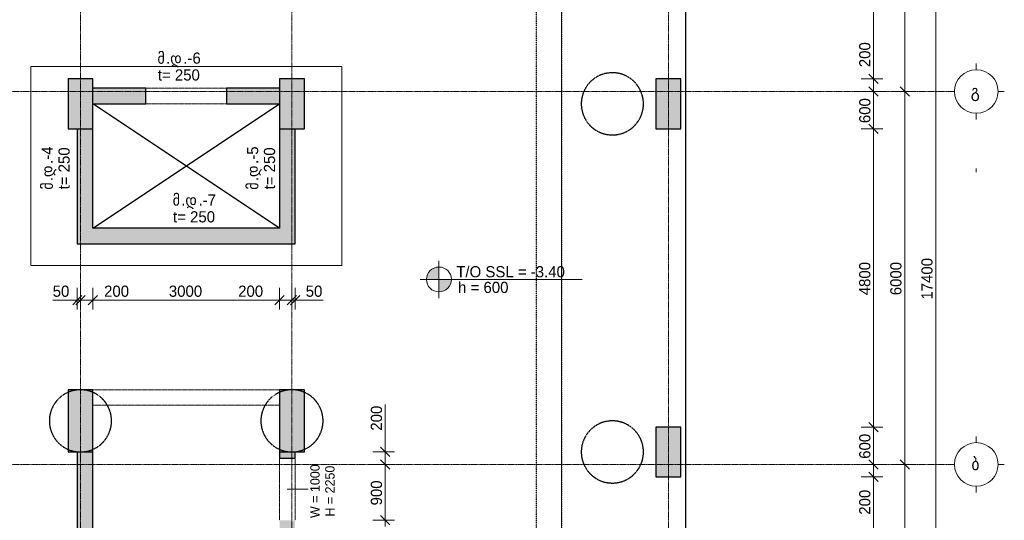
# Model space of a CAD drawing. Header units: millimetres. Extents: x -21500 to 4800, y -5900 to 28570.
# Tile 4 of 6: x -11027 to 4800, y 4800 to 12854. Entities that reach past the tile are written whole.
import ezdxf

# ---------------------------------------------------------------- set-up
doc = ezdxf.new("R2010")
doc.units = ezdxf.units.MM
for name, pattern in [('StructuralPlan-B01_RCW$0$Dash', [6.35, 3.175, -3.175]), ('StructuralPlan-B01_RCW$0$Grid Line', [22.225, 12.7, -3.175, 3.175, -3.175]), ('StructuralPlan-B01_RCW$0$Hidden 1_5', [2.2, 1.5, -0.7]), ('StructuralPlan-B01_RCW$0$Overhead', [3.96875, 2.38125, -1.5875])]:
    doc.linetypes.add(name, pattern=pattern)
for name, color, linetype, lineweight in [('S - LINE', 7, 'Continuous', 15), ('StructuralPlan-B01_RCW$0$A-010-D_DIM', 7, 'Continuous', 5), ('StructuralPlan-B01_RCW$0$A-010-D_DIM-100', 7, 'Continuous', 5), ('StructuralPlan-B01_RCW$0$A-200-A_WALL', 7, 'Continuous', 5), ('StructuralPlan-B01_RCW$0$A-200-M_WALL_EXT', 7, 'Continuous', 30), ('StructuralPlan-B01_RCW$0$A-200-M_WALL_PAT', 7, 'Continuous', 30), ('StructuralPlan-B01_RCW$0$A-200-MH_WALL', 7, 'StructuralPlan-B01_RCW$0$Hidden 1_5', 5), ('StructuralPlan-B01_RCW$0$A-325-A_DOOR', 7, 'Continuous', 5), ('StructuralPlan-B01_RCW$0$A-325-M_DOOR', 7, 'Continuous', 5), ('StructuralPlan-B01_RCW$0$S-160-A_FOUND', 7, 'Continuous', 5), ('StructuralPlan-B01_RCW$0$S-160-M_FOUND', 7, 'Continuous', 30), ('StructuralPlan-B01_RCW$0$S-160-MH_FOUND', 7, 'StructuralPlan-B01_RCW$0$Dash', 30), ('StructuralPlan-B01_RCW$0$S-280-M_COLUMN', 7, 'Continuous', 30), ('StructuralPlan-B01_RCW$0$S-280-M_COLUMN main', 7, 'Continuous', 30), ('StructuralPlan-B01_RCW$0$S-280-M_STRUCT_FRAME 4', 7, 'StructuralPlan-B01_RCW$0$Hidden 1_5', 5), ('StructuralPlan-B01_RCW$0$S-280-MH_COLUMN hid lin', 7, 'StructuralPlan-B01_RCW$0$Hidden 1_5', 30), ('StructuralPlan-B01_RCW$0$Z-030-M_GRID', 7, 'Continuous', 5), ('StructuralPlan-B01_RCW$0$Z-033_T_GRIDREF', 7, 'Continuous', 5)]:
    doc.layers.add(name, color=color, linetype=linetype, lineweight=lineweight)
doc.layers.add('StructuralPlan-B01_RCW$0$A-010-M_LINE', color=7, linetype='Continuous', lineweight=5, true_color=0x00a600)
doc.styles.add('StructuralPlan-B01_RCW$0$Cubicon', font='Cubicon.ttf', dxfattribs={"height": 200})
doc.styles.add('StructuralPlan-B01_RCW$0$Cubicon_2', font='Cubicon.ttf', dxfattribs={"height": 180})
doc.styles.add('StructuralPlan-B01_RCW$0$Cubicon_3', font='Cubicon.ttf', dxfattribs={"height": 150})
doc.styles.add('StructuralPlan-B01_RCW$0$Cubicon_4', font='Cubicon.ttf', dxfattribs={"height": 180})
doc.dimstyles.new('StructuralPlan-B01_RCW$0$CUB_DIM_1_8', dxfattribs={"dimscale": 304.8, "dimtxt": 181.601257, "dimasz": 0.492126, "dimexe": 0.492126, "dimexo": 0.0625, "dimgap": 0, "dimtad": 1, "dimdec": 0, "dimzin": 0, "dimdsep": 46, "dimtxsty": 'StructuralPlan-B01_RCW$0$Cubicon_2', "dimblk1": 'StructuralPlan-B01_RCW$0$_Oblique', "dimblk2": 'StructuralPlan-B01_RCW$0$_Oblique', "dimsah": 1, "dimcen": 0.09, "dimdle": 0.328084, "dimazin": 0, "dimtfac": 1, "dimtdec": 4, "dimtix": 1, "dimtmove": 0, "dimatfit": 3, "dimfxl": 0.656168, "dimfxlon": 1, "dimtvp": 1, "dimtolj": 1, "dimtzin": 0, "dimarcsym": 2})
doc.dimstyles.new('StructuralPlan-B01_RCW$0$CUB_DIM_1_8_1', dxfattribs={"dimscale": 304.8, "dimtxt": 181.601257, "dimasz": 0.492126, "dimexe": 0.492126, "dimexo": 0.0625, "dimgap": 0, "dimtad": 1, "dimdec": 0, "dimzin": 0, "dimdsep": 46, "dimtxsty": 'StructuralPlan-B01_RCW$0$Cubicon_2', "dimblk1": 'StructuralPlan-B01_RCW$0$_Oblique', "dimblk2": 'StructuralPlan-B01_RCW$0$_Oblique', "dimsah": 1, "dimcen": 0.09, "dimdle": 0.328084, "dimazin": 0, "dimtfac": 1, "dimtdec": 4, "dimtix": 1, "dimtmove": 1, "dimatfit": 3, "dimfxl": 0.656168, "dimfxlon": 1, "dimtvp": 1, "dimtolj": 1, "dimtzin": 0, "dimarcsym": 2})

# ---------------------------------------------------------------- blocks, each defined once
blk = doc.blocks.new('StructuralPlan-B01_RCW$0$00_CUB_DR_XX ღიობი - B2_1000X2250_USED-2844492-B01_RCW')
at = {"layer": 'StructuralPlan-B01_RCW$0$A-325-M_DOOR', "linetype": 'StructuralPlan-B01_RCW$0$Overhead'}
for p, q in [((-508, 125), (492, 125)), ((-508, -125), (492, -125))]:
    blk.add_line(p, q, dxfattribs=at)
blk = doc.blocks.new('StructuralPlan-B01_RCW$0$00_CUB_DR_XX ღიობი - B2_1300X2300_USED-2844307-B01_RCW')
at = {"layer": 'StructuralPlan-B01_RCW$0$A-325-M_DOOR', "linetype": 'StructuralPlan-B01_RCW$0$Overhead'}
for p, q in [((-658, 125), (642, 125)), ((-658, -125), (642, -125))]:
    blk.add_line(p, q, dxfattribs=at)
blk = doc.blocks.new('StructuralPlan-B01_RCW$0$00_CUB_DR_XX ღიობი - 3000X2250_USED-2918508-B01_RCW')
at = {"layer": 'StructuralPlan-B01_RCW$0$A-325-M_DOOR', "linetype": 'StructuralPlan-B01_RCW$0$Overhead'}
for p, q in [((-1508, 125), (1492, 125)), ((-1508, -125), (1492, -125))]:
    blk.add_line(p, q, dxfattribs=at)
blk = doc.blocks.new('StructuralPlan-B01_RCW$0$Structural Foundations 2 - Structural Foundations 2-2973874-B01_RCW')
at = {"layer": 'StructuralPlan-B01_RCW$0$S-160-MH_FOUND'}
for p, q in [((-2720, -700), (-2720, 18050)), ((-2320, 18050), (-2320, -700))]:
    blk.add_line(p, q, dxfattribs=at)
blk = doc.blocks.new('StructuralPlan-B01_RCW$0$Grid - 00_CUB_ღერძის თავი-752507-B01_RCW')
at = {"layer": 'StructuralPlan-B01_RCW$0$Z-033_T_GRIDREF'}
for p, q in [((0, 3.5), (0, 4.5)), ((-3.5, 0), (-4.5, 0)), ((3.5, 0), (4.5, 0)), ((0, -3.5), (0, -4.5))]:
    blk.add_line(p, q, dxfattribs=at)
blk.add_circle((0, 0), 3.5, dxfattribs=at)
blk = doc.blocks.new('StructuralPlan-B01_RCW$0$00_CUB_საძ_ ფილის თეგი_ზედა ნიშნული და სისქე - საძირკვლის თავის ნიშნული და სისქე-944520-B01_RCW')
at = {"layer": 'StructuralPlan-B01_RCW$0$S-160-A_FOUND'}
h = blk.add_hatch(color=256, dxfattribs=at)
edge = h.paths.add_edge_path()
edge.add_arc((0, 0), 2, 90, 180, ccw=False)
edge.add_line((0, 2), (0, 0))
edge.add_line((0, 0), (-2, 0))
h = blk.add_hatch(color=256, dxfattribs=at)
edge = h.paths.add_edge_path()
edge.add_arc((0, 0), 2, 90, 180, ccw=False)
edge.add_line((0, 2), (0, 0))
edge.add_line((0, 0), (-2, 0))
h = blk.add_hatch(color=256, dxfattribs=at)
edge = h.paths.add_edge_path()
edge.add_line((0, -2), (0, 0))
edge.add_line((0, 0), (2, 0))
edge.add_arc((0, 0), 2, 270, 360, ccw=False)
h = blk.add_hatch(color=256, dxfattribs=at)
edge = h.paths.add_edge_path()
edge.add_line((0, -2), (0, 0))
edge.add_line((0, 0), (2, 0))
edge.add_arc((0, 0), 2, 270, 360, ccw=False)
for p, q in [((0, 3), (0, -3)), ((0, 3), (0, -3)), ((0, 0), (0, 2)), ((0, 0), (0, 2)), ((-3, 0), (23, 0)), ((-3, 0), (23, 0)), ((-2, 0), (0, 0)), ((-2, 0), (0, 0)), ((2, 0), (0, 0)), ((0, 0), (0, -2)), ((2, 0), (0, 0)), ((0, 0), (0, -2))]:
    blk.add_line(p, q, dxfattribs=at)
blk.add_circle((0, 0), 2, dxfattribs=at)
blk.add_circle((0, 0), 2, dxfattribs=at)
for start, end in [(90, 180), (90, 180), (270, 360), (270, 360)]:
    blk.add_arc((0, 0), 2, start, end, dxfattribs=at)
blk = doc.blocks.new('StructuralPlan-B01_RCW$0$DIMBLOCK46-B01_RCW')
at = {"layer": 'StructuralPlan-B01_RCW$0$A-010-D_DIM-100', "transparency": 16777216}
for p, q in [((3700, 17400), (3625, 17475)), ((3700, -100), (3700, 17500)), ((3700, 17400), (3500, 17400)), ((3700, 17400), (3775, 17325)), ((3700, 17400), (3850, 17400)), ((3700, 0), (3625, 75)), ((3700, 0), (3500, 0)), ((3700, 0), (3775, -75)), ((3700, 0), (3850, 0))]:
    blk.add_line(p, q, dxfattribs=at)
at = {"layer": 'StructuralPlan-B01_RCW$0$A-010-D_DIM-100', "color": 0, "transparency": 16777216, "insert": (3467, 8351), "char_height": 180, "width": 838.16, "attachment_point": 1, "rotation": 90, "line_spacing_factor": 0.931288, "style": 'StructuralPlan-B01_RCW$0$Cubicon_2'}
blk.add_mtext('17400', dxfattribs=at)
blk = doc.blocks.new('StructuralPlan-B01_RCW$0$_Oblique')
at = {"color": 0, "linetype": 'ByBlock', "lineweight": -2}
blk.add_line((-0.5, -0.5), (0.5, 0.5), dxfattribs=at)
blk = doc.blocks.new('StructuralPlan-B01_RCW$0$DIMBLOCK47-B01_RCW')
at = {"layer": 'StructuralPlan-B01_RCW$0$A-010-D_DIM-100', "transparency": 16777216}
for p, q in [((3200, 5700), (3000, 5700)), ((3200, 5700), (3125, 5775)), ((3200, -100), (3200, 5700)), ((3200, 5700), (3275, 5625)), ((3200, 5700), (3350, 5700)), ((3200, 0), (3125, 75)), ((3200, 0), (3000, 0)), ((3200, 0), (3275, -75)), ((3200, 0), (3350, 0))]:
    blk.add_line(p, q, dxfattribs=at)
at = {"layer": 'StructuralPlan-B01_RCW$0$A-010-D_DIM-100', "color": 0, "transparency": 16777216, "insert": (2967, 2571), "char_height": 180, "width": 670.53, "attachment_point": 1, "rotation": 90, "line_spacing_factor": 0.931288, "style": 'StructuralPlan-B01_RCW$0$Cubicon_2'}
blk.add_mtext('5700', dxfattribs=at)
blk = doc.blocks.new('StructuralPlan-B01_RCW$0$DIMBLOCK48-B01_RCW')
at = {"layer": 'StructuralPlan-B01_RCW$0$A-010-D_DIM-100', "transparency": 16777216}
for p, q in [((3200, 11700), (3125, 11775)), ((3200, 11700), (3000, 11700)), ((3200, 5700), (3200, 11700)), ((3200, 11700), (3275, 11625)), ((3200, 11700), (3350, 11700)), ((3200, 5700), (3000, 5700)), ((3200, 5700), (3125, 5775)), ((3200, 5700), (3275, 5625)), ((3200, 5700), (3350, 5700))]:
    blk.add_line(p, q, dxfattribs=at)
at = {"layer": 'StructuralPlan-B01_RCW$0$A-010-D_DIM-100', "color": 0, "transparency": 16777216, "insert": (2967, 8421), "char_height": 180, "width": 670.53, "attachment_point": 1, "rotation": 90, "line_spacing_factor": 0.931288, "style": 'StructuralPlan-B01_RCW$0$Cubicon_2'}
blk.add_mtext('6000', dxfattribs=at)
blk = doc.blocks.new('StructuralPlan-B01_RCW$0$DIMBLOCK49-B01_RCW')
at = {"layer": 'StructuralPlan-B01_RCW$0$A-010-D_DIM-100', "transparency": 16777216}
for p, q in [((3200, 17400), (3125, 17475)), ((3200, 11700), (3200, 17500)), ((3200, 17400), (3000, 17400)), ((3200, 17400), (3275, 17325)), ((3200, 17400), (3350, 17400)), ((3200, 11700), (3125, 11775)), ((3200, 11700), (3000, 11700)), ((3200, 11700), (3275, 11625)), ((3200, 11700), (3350, 11700))]:
    blk.add_line(p, q, dxfattribs=at)
at = {"layer": 'StructuralPlan-B01_RCW$0$A-010-D_DIM-100', "color": 0, "transparency": 16777216, "insert": (2967, 14271), "char_height": 180, "width": 670.53, "attachment_point": 1, "rotation": 90, "line_spacing_factor": 0.931288, "style": 'StructuralPlan-B01_RCW$0$Cubicon_2'}
blk.add_mtext('5700', dxfattribs=at)
blk = doc.blocks.new('StructuralPlan-B01_RCW$0$DIMBLOCK52-B01_RCW')
at = {"layer": 'StructuralPlan-B01_RCW$0$A-010-D_DIM-100', "transparency": 16777216}
for p, q in [((2700, 5500), (2625, 5575)), ((2700, 5500), (2500, 5500)), ((2700, 200), (2700, 5500)), ((2700, 5500), (2775, 5425)), ((2700, 5500), (2850, 5500)), ((2700, 200), (2500, 200)), ((2700, 200), (2625, 275)), ((2700, 200), (2775, 125)), ((2700, 200), (2850, 200))]:
    blk.add_line(p, q, dxfattribs=at)
at = {"layer": 'StructuralPlan-B01_RCW$0$A-010-D_DIM-100', "color": 0, "transparency": 16777216, "insert": (2467, 2571), "char_height": 180, "width": 670.53, "attachment_point": 1, "rotation": 90, "line_spacing_factor": 0.931288, "style": 'StructuralPlan-B01_RCW$0$Cubicon_2'}
blk.add_mtext('5300', dxfattribs=at)
blk = doc.blocks.new('StructuralPlan-B01_RCW$0$DIMBLOCK53-B01_RCW')
at = {"layer": 'StructuralPlan-B01_RCW$0$A-010-D_DIM-100', "transparency": 16777216}
for p, q in [((2700, 5700), (2500, 5700)), ((2700, 5700), (2625, 5775)), ((2700, 5500), (2700, 5700)), ((2700, 5700), (2775, 5625)), ((2700, 5700), (2850, 5700)), ((2700, 5500), (2625, 5575)), ((2700, 5410), (2700, 5600)), ((2700, 5500), (2500, 5500)), ((2700, 5500), (2775, 5425)), ((2700, 5500), (2850, 5500)), ((2700, 4890), (2700, 5410))]:
    blk.add_line(p, q, dxfattribs=at)
at = {"layer": 'StructuralPlan-B01_RCW$0$A-010-D_DIM-100', "color": 0, "transparency": 16777216, "insert": (2467, 4890), "char_height": 180, "width": 502.9, "attachment_point": 1, "rotation": 90, "line_spacing_factor": 0.931288, "style": 'StructuralPlan-B01_RCW$0$Cubicon_2'}
blk.add_mtext('200', dxfattribs=at)
blk = doc.blocks.new('StructuralPlan-B01_RCW$0$DIMBLOCK54-B01_RCW')
at = {"layer": 'StructuralPlan-B01_RCW$0$A-010-D_DIM-100', "transparency": 16777216}
for p, q in [((2700, 6300), (2625, 6375)), ((2700, 6300), (2500, 6300)), ((2700, 5700), (2700, 6300)), ((2700, 6300), (2775, 6225)), ((2700, 6300), (2850, 6300)), ((2700, 5700), (2500, 5700)), ((2700, 5700), (2625, 5775)), ((2700, 5700), (2775, 5625)), ((2700, 5700), (2850, 5700))]:
    blk.add_line(p, q, dxfattribs=at)
at = {"layer": 'StructuralPlan-B01_RCW$0$A-010-D_DIM-100', "color": 0, "transparency": 16777216, "insert": (2467, 5790), "char_height": 180, "width": 502.9, "attachment_point": 1, "rotation": 90, "line_spacing_factor": 0.931288, "style": 'StructuralPlan-B01_RCW$0$Cubicon_2'}
blk.add_mtext('600', dxfattribs=at)
blk = doc.blocks.new('StructuralPlan-B01_RCW$0$DIMBLOCK55-B01_RCW')
at = {"layer": 'StructuralPlan-B01_RCW$0$A-010-D_DIM-100', "transparency": 16777216}
for p, q in [((2700, 11100), (2500, 11100)), ((2700, 11100), (2625, 11175)), ((2700, 6300), (2700, 11100)), ((2700, 11100), (2775, 11025)), ((2700, 11100), (2850, 11100)), ((2700, 6300), (2625, 6375)), ((2700, 6300), (2500, 6300)), ((2700, 6300), (2775, 6225)), ((2700, 6300), (2850, 6300))]:
    blk.add_line(p, q, dxfattribs=at)
at = {"layer": 'StructuralPlan-B01_RCW$0$A-010-D_DIM-100', "color": 0, "transparency": 16777216, "insert": (2467, 8421), "char_height": 180, "width": 670.53, "attachment_point": 1, "rotation": 90, "line_spacing_factor": 0.931288, "style": 'StructuralPlan-B01_RCW$0$Cubicon_2'}
blk.add_mtext('4800', dxfattribs=at)
blk = doc.blocks.new('StructuralPlan-B01_RCW$0$DIMBLOCK56-B01_RCW')
at = {"layer": 'StructuralPlan-B01_RCW$0$A-010-D_DIM-100', "transparency": 16777216}
for p, q in [((2700, 11700), (2625, 11775)), ((2700, 11700), (2500, 11700)), ((2700, 11100), (2700, 11700)), ((2700, 11700), (2775, 11625)), ((2700, 11700), (2850, 11700)), ((2700, 11100), (2500, 11100)), ((2700, 11100), (2625, 11175)), ((2700, 11100), (2775, 11025)), ((2700, 11100), (2850, 11100))]:
    blk.add_line(p, q, dxfattribs=at)
at = {"layer": 'StructuralPlan-B01_RCW$0$A-010-D_DIM-100', "color": 0, "transparency": 16777216, "insert": (2467, 11190), "char_height": 180, "width": 502.9, "attachment_point": 1, "rotation": 90, "line_spacing_factor": 0.931288, "style": 'StructuralPlan-B01_RCW$0$Cubicon_2'}
blk.add_mtext('600', dxfattribs=at)
blk = doc.blocks.new('StructuralPlan-B01_RCW$0$DIMBLOCK57-B01_RCW')
at = {"layer": 'StructuralPlan-B01_RCW$0$A-010-D_DIM-100', "transparency": 16777216}
for p, q in [((2700, 12510), (2700, 11990)), ((2700, 11900), (2500, 11900)), ((2700, 11900), (2625, 11975)), ((2700, 11990), (2700, 11800)), ((2700, 11700), (2700, 11900)), ((2700, 11900), (2775, 11825)), ((2700, 11900), (2850, 11900)), ((2700, 11700), (2625, 11775)), ((2700, 11700), (2500, 11700)), ((2700, 11700), (2775, 11625)), ((2700, 11700), (2850, 11700))]:
    blk.add_line(p, q, dxfattribs=at)
at = {"layer": 'StructuralPlan-B01_RCW$0$A-010-D_DIM-100', "color": 0, "transparency": 16777216, "insert": (2467, 12090), "char_height": 180, "width": 502.9, "attachment_point": 1, "rotation": 90, "line_spacing_factor": 0.931288, "style": 'StructuralPlan-B01_RCW$0$Cubicon_2'}
blk.add_mtext('200', dxfattribs=at)
blk = doc.blocks.new('StructuralPlan-B01_RCW$0$DIMBLOCK58-B01_RCW')
at = {"layer": 'StructuralPlan-B01_RCW$0$A-010-D_DIM-100', "transparency": 16777216}
for p, q in [((2700, 17200), (2625, 17275)), ((2700, 17200), (2500, 17200)), ((2700, 11900), (2700, 17200)), ((2700, 17200), (2775, 17125)), ((2700, 17200), (2850, 17200)), ((2700, 11900), (2500, 11900)), ((2700, 11900), (2625, 11975)), ((2700, 11900), (2775, 11825)), ((2700, 11900), (2850, 11900))]:
    blk.add_line(p, q, dxfattribs=at)
at = {"layer": 'StructuralPlan-B01_RCW$0$A-010-D_DIM-100', "color": 0, "transparency": 16777216, "insert": (2467, 14271), "char_height": 180, "width": 670.53, "attachment_point": 1, "rotation": 90, "line_spacing_factor": 0.931288, "style": 'StructuralPlan-B01_RCW$0$Cubicon_2'}
blk.add_mtext('5300', dxfattribs=at)
blk = doc.blocks.new('StructuralPlan-B01_RCW$0$DIMBLOCK61-B01_RCW')
at = {"layer": 'StructuralPlan-B01_RCW$0$A-010-D_DIM-100', "transparency": 16777216}
for p, q in [((-5150, 5700), (-5350, 5700)), ((-5150, 5700), (-5225, 5775)), ((-5150, 4700), (-5150, 5700)), ((-5150, 5700), (-5075, 5625)), ((-5150, 5700), (-5000, 5700)), ((-5150, 4800), (-5350, 4800)), ((-5150, 4800), (-5225, 4875)), ((-5150, 4800), (-5075, 4725)), ((-5150, 4800), (-5000, 4800))]:
    blk.add_line(p, q, dxfattribs=at)
at = {"layer": 'StructuralPlan-B01_RCW$0$A-010-D_DIM-100', "color": 0, "transparency": 16777216, "insert": (-5383, 5040), "char_height": 180, "width": 502.9, "attachment_point": 1, "rotation": 90, "line_spacing_factor": 0.931288, "style": 'StructuralPlan-B01_RCW$0$Cubicon_2'}
blk.add_mtext('900', dxfattribs=at)
blk = doc.blocks.new('StructuralPlan-B01_RCW$0$DIMBLOCK62-B01_RCW')
at = {"layer": 'StructuralPlan-B01_RCW$0$A-010-D_DIM-100', "transparency": 16777216}
for p, q in [((-5150, 6661), (-5150, 6142)), ((-5150, 6142), (-5150, 5800)), ((-5150, 5900), (-5350, 5900)), ((-5150, 5900), (-5225, 5975)), ((-5150, 5700), (-5150, 6000)), ((-5150, 5900), (-5075, 5825)), ((-5150, 5900), (-5000, 5900)), ((-5150, 5700), (-5350, 5700)), ((-5150, 5700), (-5225, 5775)), ((-5150, 5700), (-5075, 5625)), ((-5150, 5700), (-5000, 5700))]:
    blk.add_line(p, q, dxfattribs=at)
at = {"layer": 'StructuralPlan-B01_RCW$0$A-010-D_DIM-100', "color": 0, "transparency": 16777216, "insert": (-5383, 6242), "char_height": 180, "width": 502.9, "attachment_point": 1, "rotation": 90, "line_spacing_factor": 0.931288, "style": 'StructuralPlan-B01_RCW$0$Cubicon_2'}
blk.add_mtext('200', dxfattribs=at)
blk = doc.blocks.new('StructuralPlan-B01_RCW$0$DIMBLOCK86-B01_RCW')
at = {"layer": 'StructuralPlan-B01_RCW$0$A-010-D_DIM-100', "transparency": 16777216}
for p, q in [((-10100, 8342), (-10100, 8542)), ((-10100, 8342), (-10025, 8417)), ((-10050, 8342), (-10050, 8542)), ((-10050, 8342), (-9975, 8417)), ((-10496, 8342), (-10116, 8342)), ((-10200, 8342), (-10050, 8342)), ((-10100, 8342), (-10175, 8267)), ((-10050, 8342), (-10125, 8267)), ((-10116, 8342), (-10075, 8342)), ((-10100, 8342), (-10100, 8192)), ((-10050, 8342), (-10050, 8192))]:
    blk.add_line(p, q, dxfattribs=at)
at = {"layer": 'StructuralPlan-B01_RCW$0$A-010-D_DIM-100', "color": 0, "transparency": 16777216, "insert": (-10496, 8576), "char_height": 180, "width": 335.26, "attachment_point": 1, "line_spacing_factor": 0.931288, "style": 'StructuralPlan-B01_RCW$0$Cubicon_2'}
blk.add_mtext('50', dxfattribs=at)
blk = doc.blocks.new('StructuralPlan-B01_RCW$0$DIMBLOCK87-B01_RCW')
at = {"layer": 'StructuralPlan-B01_RCW$0$A-010-D_DIM-100', "transparency": 16777216}
for p, q in [((-10050, 8342), (-10050, 8542)), ((-10050, 8342), (-9975, 8417)), ((-9850, 8342), (-9850, 8542)), ((-9850, 8342), (-9775, 8417)), ((-10050, 8342), (-10125, 8267)), ((-10050, 8342), (-9850, 8342)), ((-10050, 8342), (-10050, 8192)), ((-9770, 8342), (-9950, 8342)), ((-9850, 8342), (-9925, 8267)), ((-9850, 8342), (-9850, 8192)), ((-9251, 8342), (-9770, 8342))]:
    blk.add_line(p, q, dxfattribs=at)
at = {"layer": 'StructuralPlan-B01_RCW$0$A-010-D_DIM-100', "color": 0, "transparency": 16777216, "insert": (-9670, 8576), "char_height": 180, "width": 502.9, "attachment_point": 1, "line_spacing_factor": 0.931288, "style": 'StructuralPlan-B01_RCW$0$Cubicon_2'}
blk.add_mtext('200', dxfattribs=at)
blk = doc.blocks.new('StructuralPlan-B01_RCW$0$DIMBLOCK88-B01_RCW')
at = {"layer": 'StructuralPlan-B01_RCW$0$A-010-D_DIM-100', "transparency": 16777216}
for p, q in [((-9850, 8342), (-9850, 8542)), ((-9850, 8342), (-9775, 8417)), ((-6850, 8342), (-6850, 8542)), ((-6850, 8342), (-6775, 8417)), ((-9850, 8342), (-9925, 8267)), ((-9850, 8342), (-6850, 8342)), ((-9850, 8342), (-9850, 8192)), ((-6850, 8342), (-6925, 8267)), ((-6850, 8342), (-6850, 8192))]:
    blk.add_line(p, q, dxfattribs=at)
at = {"layer": 'StructuralPlan-B01_RCW$0$A-010-D_DIM-100', "color": 0, "transparency": 16777216, "insert": (-8629, 8576), "char_height": 180, "width": 670.53, "attachment_point": 1, "line_spacing_factor": 0.931288, "style": 'StructuralPlan-B01_RCW$0$Cubicon_2'}
blk.add_mtext('3000', dxfattribs=at)
blk = doc.blocks.new('StructuralPlan-B01_RCW$0$DIMBLOCK89-B01_RCW')
at = {"layer": 'StructuralPlan-B01_RCW$0$A-010-D_DIM-100', "transparency": 16777216}
for p, q in [((-6850, 8342), (-6850, 8542)), ((-6850, 8342), (-6775, 8417)), ((-6650, 8342), (-6650, 8542)), ((-6650, 8342), (-6575, 8417)), ((-7515, 8342), (-6996, 8342)), ((-6996, 8342), (-6750, 8342)), ((-6850, 8342), (-6925, 8267)), ((-6850, 8342), (-6650, 8342)), ((-6850, 8342), (-6850, 8192)), ((-6650, 8342), (-6725, 8267)), ((-6650, 8342), (-6650, 8192))]:
    blk.add_line(p, q, dxfattribs=at)
at = {"layer": 'StructuralPlan-B01_RCW$0$A-010-D_DIM-100', "color": 0, "transparency": 16777216, "insert": (-7515, 8576), "char_height": 180, "width": 502.9, "attachment_point": 1, "line_spacing_factor": 0.931288, "style": 'StructuralPlan-B01_RCW$0$Cubicon_2'}
blk.add_mtext('200', dxfattribs=at)
blk = doc.blocks.new('StructuralPlan-B01_RCW$0$DIMBLOCK90-B01_RCW')
at = {"layer": 'StructuralPlan-B01_RCW$0$A-010-D_DIM-100', "transparency": 16777216}
for p, q in [((-6650, 8342), (-6650, 8542)), ((-6650, 8342), (-6575, 8417)), ((-6600, 8342), (-6600, 8542)), ((-6600, 8342), (-6525, 8417)), ((-6650, 8342), (-6725, 8267)), ((-6600, 8342), (-6675, 8267)), ((-6650, 8342), (-6500, 8342)), ((-6650, 8342), (-6650, 8192)), ((-6529, 8342), (-6625, 8342)), ((-6600, 8342), (-6600, 8192)), ((-6150, 8342), (-6529, 8342))]:
    blk.add_line(p, q, dxfattribs=at)
at = {"layer": 'StructuralPlan-B01_RCW$0$A-010-D_DIM-100', "color": 0, "transparency": 16777216, "insert": (-6429, 8576), "char_height": 180, "width": 335.26, "attachment_point": 1, "line_spacing_factor": 0.931288, "style": 'StructuralPlan-B01_RCW$0$Cubicon_2'}
blk.add_mtext('50', dxfattribs=at)
blk = doc.blocks.new('StructuralPlan-B01_RCW')
at = {"layer": 'StructuralPlan-B01_RCW$0$A-200-M_WALL_PAT', "true_color": 0xa4a4a4, "transparency": 33554684}
h = blk.add_hatch(color=253, dxfattribs=at)
h.paths.add_polyline_path([(-9850, 11500), (-9000, 11500), (-9000, 11750), (-9850, 11750)])
h.paths.add_polyline_path([(-6850, 11500), (-6850, 11750), (-7700, 11750), (-7700, 11500)])
for points in [[(-9850, 9250), (-9850, 11100), (-10100, 11100), (-10100, 9250)], [(-6850, 9500), (-6600, 9500), (-6600, 11100), (-6850, 11100)], [(-9850, 9250), (-6600, 9250), (-6600, 9500), (-9850, 9500)], [(-10100, 200), (-9850, 200), (-9850, 5900), (-10100, 5900), (-10100, 669.7)]]:
    blk.add_hatch(color=253, dxfattribs=at).paths.add_polyline_path(points)
h = blk.add_hatch(color=253, dxfattribs=at)
h.paths.add_polyline_path([(-6600, 200), (-6600, 4800), (-6850, 4800), (-6850, 200)])
h.paths.add_polyline_path([(-6600, 5800), (-6600, 5900), (-6850, 5900), (-6850, 5800)])
at = {"layer": 'StructuralPlan-B01_RCW$0$S-280-M_COLUMN main', "true_color": 0xa4a4a4, "transparency": 33554684}
for points in [[(-10250, 11100), (-9850, 11100), (-9850, 11900), (-10250, 11900), (-10250, 11500)], [(-6450, 11100), (-6450, 11900), (-6850, 11900), (-6850, 11100), (-6600, 11100)], [(-800, 11100), (-400, 11100), (-400, 11900), (-800, 11900)], [(-10100, 5900), (-9850, 5900), (-9850, 6900), (-10250, 6900), (-10250, 5900)], [(-6450, 5900), (-6450, 6900), (-6850, 6900), (-6850, 5900), (-6600, 5900)], [(-800, 5500), (-400, 5500), (-400, 6300), (-800, 6300)]]:
    blk.add_hatch(color=253, dxfattribs=at).paths.add_polyline_path(points)
at = {"lineweight": 30, "transparency": 33554684}
for p, q in [((-6850, 9500), (-9850, 11500)), ((-9850, 9500), (-6850, 11500))]:
    blk.add_line(p, q, dxfattribs=at)
at = {"layer": 'StructuralPlan-B01_RCW$0$A-010-M_LINE', "color": 7, "lineweight": 9, "transparency": 33554684}
blk.add_line((4350, 10400.1), (4350, 10460.1), dxfattribs=at)
at = {"layer": 'StructuralPlan-B01_RCW$0$A-200-M_WALL_EXT', "transparency": 33554684}
for p, q in [((-9000, 11750), (-9850, 11750)), ((-9000, 11500), (-9000, 11750)), ((-6850, 11750), (-7700, 11750)), ((-7700, 11750), (-7700, 11500)), ((-9850, 11500), (-9000, 11500)), ((-7700, 11500), (-6850, 11500)), ((-10100, 11100), (-10100, 9250)), ((-9850, 9500), (-9850, 11100)), ((-6850, 11100), (-6850, 9500)), ((-6600, 9250), (-6600, 11100)), ((-6850, 9500), (-9850, 9500)), ((-10100, 9250), (-6600, 9250)), ((-10100, 5900), (-10100, 200)), ((-9850, 200), (-9850, 5900)), ((-6850, 5900), (-6850, 5800)), ((-6600, 5800), (-6600, 5900)), ((-6850, 5800), (-6600, 5800))]:
    blk.add_line(p, q, dxfattribs=at)
at = {"layer": 'StructuralPlan-B01_RCW$0$A-200-MH_WALL', "transparency": 33554684}
for p, q in [((-10850, 12100), (-5850, 12100)), ((-10850, 8900), (-10850, 12100)), ((-5850, 12100), (-5850, 8900)), ((-5850, 8900), (-10850, 8900))]:
    blk.add_line(p, q, dxfattribs=at)
at = {"layer": 'StructuralPlan-B01_RCW$0$A-325-A_DOOR', "transparency": 33554684}
blk.add_line((-6725, 5300), (-6390.4, 5300), dxfattribs=at)
at = {"layer": 'StructuralPlan-B01_RCW$0$S-160-M_FOUND', "transparency": 33554684}
blk.add_line((-320, -700), (-320, 18050), dxfattribs=at)
at = {"layer": 'StructuralPlan-B01_RCW$0$S-280-M_COLUMN', "transparency": 33554684}
for p, q in [((-10250, 11900), (-10250, 11100)), ((-9850, 11900), (-10250, 11900)), ((-9850, 11750), (-9850, 11900)), ((-6850, 11900), (-6850, 11750)), ((-6450, 11900), (-6850, 11900)), ((-6450, 11100), (-6450, 11900)), ((-800, 11900), (-800, 11100)), ((-400, 11900), (-800, 11900)), ((-400, 11100), (-400, 11900)), ((-9850, 11100), (-9850, 11500)), ((-6850, 11500), (-6850, 11100)), ((-10250, 11100), (-10100, 11100)), ((-6600, 11100), (-6450, 11100)), ((-800, 11100), (-400, 11100)), ((-10250, 6900), (-10250, 5900)), ((-9850, 6900), (-10250, 6900)), ((-9850, 5900), (-9850, 6900)), ((-6850, 6900), (-6850, 5900)), ((-6450, 6900), (-6850, 6900)), ((-6450, 5900), (-6450, 6900)), ((-800, 6300), (-800, 5500)), ((-400, 6300), (-800, 6300)), ((-400, 5500), (-400, 6300)), ((-10250, 5900), (-10100, 5900)), ((-6600, 5900), (-6450, 5900)), ((-800, 5500), (-400, 5500))]:
    blk.add_line(p, q, dxfattribs=at)
at = {"layer": 'StructuralPlan-B01_RCW$0$S-280-M_COLUMN main', "transparency": 33554684}
for p, q in [((-9850, 11500), (-9850, 11750)), ((-6850, 11750), (-6850, 11500)), ((-10100, 11100), (-9850, 11100)), ((-6850, 11100), (-6600, 11100)), ((-10100, 5900), (-9850, 5900)), ((-6850, 5900), (-6600, 5900))]:
    blk.add_line(p, q, dxfattribs=at)
at = {"layer": 'StructuralPlan-B01_RCW$0$S-280-M_STRUCT_FRAME 4', "transparency": 33554684}
blk.add_line((-2320, -700), (-2320, 18050), dxfattribs=at)
at = {"layer": 'StructuralPlan-B01_RCW$0$S-280-MH_COLUMN hid lin', "transparency": 33554684}
for centre, start, end in [((-1500, 11500), 0, 180), ((-1500, 11500), 180, 360), ((-10050, 6400), 90.07253, 180), ((-10050, 6400), 0, 89.92747), ((-6650, 6400), 90.07253, 180), ((-6650, 6400), 0, 89.92747), ((-10050, 6400), 180, 269.92747), ((-10050, 6400), 270.07253, 360), ((-6650, 6400), 180, 269.92747), ((-6650, 6400), 270.07253, 360), ((-1500, 5900), 0, 180), ((-1500, 5900), 180, 360)]:
    blk.add_arc(centre, 500, start, end, dxfattribs=at)
at = {"layer": 'StructuralPlan-B01_RCW$0$Z-030-M_GRID', "linetype": 'StructuralPlan-B01_RCW$0$Grid Line', "transparency": 33554684}
for p, q in [((-10050, 22400), (-10050, -5000)), ((-6650, 22400), (-6650, -5000)), ((-600, 22400), (-600, -5000)), ((3900, 11700), (-20600, 11700)), ((3900, 5700), (-20600, 5700))]:
    blk.add_line(p, q, dxfattribs=at)
at = {"layer": 'StructuralPlan-B01_RCW$0$A-325-M_DOOR', "transparency": 33554684}
for name, p, rotation in [('StructuralPlan-B01_RCW$0$00_CUB_DR_XX ღიობი - B2_1300X2300_USED-2844307-B01_RCW', (-8358.2, 11625), 180), ('StructuralPlan-B01_RCW$0$00_CUB_DR_XX ღიობი - 3000X2250_USED-2918508-B01_RCW', (-8358.2, 6775), 180), ('StructuralPlan-B01_RCW$0$00_CUB_DR_XX ღიობი - B2_1000X2250_USED-2844492-B01_RCW', (-6725, 5291.8), 269.9999999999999)]:
    blk.add_blockref(name, p, dxfattribs=dict(at, rotation=rotation))
at = {"layer": 'StructuralPlan-B01_RCW$0$S-160-A_FOUND', "transparency": 33554684, "xscale": 99.99999999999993, "yscale": 99.99999999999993, "zscale": 99.99999999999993}
blk.add_blockref('StructuralPlan-B01_RCW$0$00_CUB_საძ_ ფილის თეგი_ზედა ნიშნული და სისქე - საძირკვლის თავის ნიშნული და სისქე-944520-B01_RCW', (-4287.5, 8675), dxfattribs=at)
at = {"layer": 'StructuralPlan-B01_RCW$0$S-160-MH_FOUND', "transparency": 33554684}
blk.add_blockref('StructuralPlan-B01_RCW$0$Structural Foundations 2 - Structural Foundations 2-2973874-B01_RCW', (0, 0), dxfattribs=at)
at = {"layer": 'StructuralPlan-B01_RCW$0$Z-033_T_GRIDREF', "transparency": 33554684, "xscale": 99.99999999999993, "yscale": 99.99999999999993, "zscale": 99.99999999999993, "rotation": 89.99999999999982}
for p in [(4350, 11700), (4350, 5700)]:
    blk.add_blockref('StructuralPlan-B01_RCW$0$Grid - 00_CUB_ღერძის თავი-752507-B01_RCW', p, dxfattribs=at)
at = {"layer": 'StructuralPlan-B01_RCW$0$A-200-A_WALL', "transparency": 33554684, "char_height": 180, "attachment_point": 1}
for s, insert, width, style in [('\\fCubicon|b0|i0|c254|p2|;მ', (-8813, 12326.1), 168.354, 'StructuralPlan-B01_RCW$0$Cubicon_4'), ('\\fCubicon|b0|i0|c254|p2|;დ', (-8607.9, 12326.1), 256.54, 'StructuralPlan-B01_RCW$0$Cubicon_4'), ('.-6', (-8396.3, 12326.1), 344.726, 'StructuralPlan-B01_RCW$0$Cubicon_2'), ('t= 250', (-8806.4, 12054.9), 841.772, 'StructuralPlan-B01_RCW$0$Cubicon_2'), ('\\fCubicon|b0|i0|c204|p2|;.', (-8674.1, 12326.1), 80.169, 'StructuralPlan-B01_RCW$0$Cubicon_2'), ('\\fCubicon|b0|i0|c254|p2|;მ', (-8568.7, 10043.8), 168.354, 'StructuralPlan-B01_RCW$0$Cubicon_4'), ('\\fCubicon|b0|i0|c254|p2|;დ', (-8363.7, 10043.8), 256.54, 'StructuralPlan-B01_RCW$0$Cubicon_4'), ('.-7', (-8152, 10043.8), 344.726, 'StructuralPlan-B01_RCW$0$Cubicon_2'), ('\\fCubicon|b0|i0|c204|p2|;.', (-8429.8, 10043.8), 80.169, 'StructuralPlan-B01_RCW$0$Cubicon_2'), ('t= 250', (-8562.1, 9772.6), 841.772, 'StructuralPlan-B01_RCW$0$Cubicon_2')]:
    blk.add_mtext(s, dxfattribs=dict(at, insert=insert, width=width, style=style))
at = {"layer": 'StructuralPlan-B01_RCW$0$A-200-A_WALL', "transparency": 33554684, "char_height": 180, "attachment_point": 1, "rotation": 90}
for s, insert, width, style in [('.-4', (-10674.8, 10534.1), 344.726, 'StructuralPlan-B01_RCW$0$Cubicon_2'), ('t= 250', (-10403.6, 10124), 841.772, 'StructuralPlan-B01_RCW$0$Cubicon_2'), ('.-5', (-7372.5, 10534.1), 344.726, 'StructuralPlan-B01_RCW$0$Cubicon_2'), ('t= 250', (-7101.3, 10124), 841.772, 'StructuralPlan-B01_RCW$0$Cubicon_2'), ('\\fCubicon|b0|i0|c254|p2|;დ', (-10674.8, 10322.4), 256.54, 'StructuralPlan-B01_RCW$0$Cubicon_4'), ('\\fCubicon|b0|i0|c254|p2|;დ', (-7372.5, 10322.4), 256.54, 'StructuralPlan-B01_RCW$0$Cubicon_4'), ('\\fCubicon|b0|i0|c254|p2|;მ', (-10674.8, 10117.3), 168.354, 'StructuralPlan-B01_RCW$0$Cubicon_4'), ('\\fCubicon|b0|i0|c204|p2|;.', (-10674.8, 10256.2), 80.169, 'StructuralPlan-B01_RCW$0$Cubicon_2'), ('\\fCubicon|b0|i0|c254|p2|;მ', (-7372.5, 10117.3), 168.354, 'StructuralPlan-B01_RCW$0$Cubicon_4'), ('\\fCubicon|b0|i0|c204|p2|;.', (-7372.5, 10256.2), 80.169, 'StructuralPlan-B01_RCW$0$Cubicon_2')]:
    blk.add_mtext(s, dxfattribs=dict(at, insert=insert, width=width, style=style))
at = {"layer": 'StructuralPlan-B01_RCW$0$A-325-A_DOOR', "transparency": 33554684, "char_height": 150, "attachment_point": 1, "rotation": 90, "style": 'StructuralPlan-B01_RCW$0$Cubicon_3'}
for s, insert, width in [('W = 1000', (-6355.2, 4837), 1114.346), ('H = 2250', (-6115.5, 4859.8), 1058.227)]:
    blk.add_mtext(s, dxfattribs=dict(at, insert=insert, width=width))
at = {"layer": 'StructuralPlan-B01_RCW$0$S-160-A_FOUND', "transparency": 33554684, "char_height": 180, "attachment_point": 1, "style": 'StructuralPlan-B01_RCW$0$Cubicon_2'}
for s, insert, width in [('T/O SSL = -3.40', (-4009.2, 8889.4), 2164.556), ('h = 600', (-3979.6, 8637.5), 1010.126)]:
    blk.add_mtext(s, dxfattribs=dict(at, insert=insert, width=width))
at = {"layer": 'StructuralPlan-B01_RCW$0$Z-033_T_GRIDREF', "transparency": 33554684, "char_height": 200, "attachment_point": 1, "style": 'StructuralPlan-B01_RCW$0$Cubicon'}
for s, insert, width in [('\\fCubicon|b0|i0|c254|p2|;გ', (4260.1, 11807.1), 216.456), ('\\fCubicon|b0|i0|c254|p2|;ბ', (4270.1, 5807.1), 192.405)]:
    blk.add_mtext(s, dxfattribs=dict(at, insert=insert, width=width))
at = {"layer": 'StructuralPlan-B01_RCW$0$A-010-D_DIM', "transparency": 33554684}
for base, p1, p2, override, picture, middle in [((3200, 17400), (3000, 11700), (3000, 17400), {"dimpost": '<>', "dimfxl": 5699.999917}, 'StructuralPlan-B01_RCW$0$DIMBLOCK49-B01_RCW', (3108.2, 14550)), ((3700, 17400), (3500, 0), (3500, 17400), {"dimpost": '<>', "dimfxl": 17399.999996}, 'StructuralPlan-B01_RCW$0$DIMBLOCK46-B01_RCW', (3608.2, 8700)), ((2700, 17200), (2500, 11900), (2500, 17200), {"dimpost": '<>', "dimfxl": 5300}, 'StructuralPlan-B01_RCW$0$DIMBLOCK58-B01_RCW', (2608.1, 14550)), ((2700, 11700), (2500, 11100), (2500, 11700), {"dimpost": '<>', "dimfxl": 600.000083}, 'StructuralPlan-B01_RCW$0$DIMBLOCK56-B01_RCW', (2608.2, 11400)), ((3200, 11700), (3000, 5700), (3000, 11700), {"dimpost": '<>', "dimfxl": 6000}, 'StructuralPlan-B01_RCW$0$DIMBLOCK48-B01_RCW', (3108.2, 8700)), ((2700, 11100), (2500, 6300), (2500, 11100), {"dimpost": '<>', "dimfxl": 4799.999917}, 'StructuralPlan-B01_RCW$0$DIMBLOCK55-B01_RCW', (2608.2, 8700)), ((2700, 6300), (2500, 5700), (2500, 6300), {"dimpost": '<>', "dimfxl": 600}, 'StructuralPlan-B01_RCW$0$DIMBLOCK54-B01_RCW', (2608.2, 6000)), ((-5150.3, 5700), (-5350.3, 4800), (-5350.3, 5700), {"dimpost": '<>', "dimfxl": 900}, 'StructuralPlan-B01_RCW$0$DIMBLOCK61-B01_RCW', (-5242.1, 5250)), ((3200, 5700), (3000, 0), (3000, 5700), {"dimpost": '<>', "dimfxl": 5700.000079}, 'StructuralPlan-B01_RCW$0$DIMBLOCK47-B01_RCW', (3108.2, 2850)), ((2700, 5500), (2500, 200), (2500, 5500), {"dimpost": '<>', "dimfxl": 5300.000079}, 'StructuralPlan-B01_RCW$0$DIMBLOCK52-B01_RCW', (2608.1, 2850))]:
    dim = blk.add_linear_dim(base=base, p1=p1, p2=p2, angle=90, dimstyle='StructuralPlan-B01_RCW$0$CUB_DIM_1_8', override=override, dxfattribs=at)
    dim.commit()
    dim.dimension.update_dxf_attribs({"geometry": picture, "text_midpoint": middle})
for base, p1, p2, override, picture, middle in [((2700, 11900), (2500, 11700), (2500, 11900), {"dimpost": '<>', "dimfxl": 199.999917}, 'StructuralPlan-B01_RCW$0$DIMBLOCK57-B01_RCW', (2586.9, 12341.9)), ((-5150.3, 5900), (-5350.3, 5700), (-5350.3, 5900), {"dimpost": '<>', "dimfxl": 200}, 'StructuralPlan-B01_RCW$0$DIMBLOCK62-B01_RCW', (-5263.4, 6493.2)), ((2700, 5700), (2500, 5500), (2500, 5700), {"dimpost": '<>', "dimfxl": 200}, 'StructuralPlan-B01_RCW$0$DIMBLOCK53-B01_RCW', (2586.9, 5141.9))]:
    dim = blk.add_linear_dim(base=base, p1=p1, p2=p2, angle=90, dimstyle='StructuralPlan-B01_RCW$0$CUB_DIM_1_8_1', override=override, dxfattribs=at)
    dim.commit()
    dim.dimension.update_dxf_attribs({"geometry": picture, "text_midpoint": middle, "dimtype": 128, "text_rotation": 90})
for base, p1, p2, override, picture, middle in [((-10050, 8342.5), (-10100, 8542.5), (-10050, 8542.5), {"dimpost": '<>', "dimfxl": 50}, 'StructuralPlan-B01_RCW$0$DIMBLOCK86-B01_RCW', (-10328, 8455.6)), ((-9850, 8342.5), (-10050, 8542.5), (-9850, 8542.5), {"dimpost": '<>', "dimfxl": 200}, 'StructuralPlan-B01_RCW$0$DIMBLOCK87-B01_RCW', (-9419, 8455.6)), ((-6650, 8342.5), (-6850, 8542.5), (-6650, 8542.5), {"dimpost": '<>', "dimfxl": 200}, 'StructuralPlan-B01_RCW$0$DIMBLOCK89-B01_RCW', (-7263.7, 8455.6)), ((-6600, 8342.5), (-6650, 8542.5), (-6600, 8542.5), {"dimpost": '<>', "dimfxl": 50}, 'StructuralPlan-B01_RCW$0$DIMBLOCK90-B01_RCW', (-6261.7, 8455.6))]:
    dim = blk.add_linear_dim(base=base, p1=p1, p2=p2, dimstyle='StructuralPlan-B01_RCW$0$CUB_DIM_1_8_1', override=override, dxfattribs=at)
    dim.commit()
    dim.dimension.update_dxf_attribs({"geometry": picture, "text_midpoint": middle, "dimtype": 128})
dim = blk.add_linear_dim(base=(-6850, 8342.5), p1=(-9850, 8542.5), p2=(-6850, 8542.5), dimstyle='StructuralPlan-B01_RCW$0$CUB_DIM_1_8', override={"dimpost": '<>', "dimfxl": 2999.999947}, dxfattribs=at)
dim.commit()
dim.dimension.update_dxf_attribs({"geometry": 'StructuralPlan-B01_RCW$0$DIMBLOCK88-B01_RCW', "text_midpoint": (-8350, 8434.4)})

msp = doc.modelspace()

# ---------------------------------------------------------------- block references
at = {"layer": 'S - LINE', "transparency": 33554684}
msp.add_blockref('StructuralPlan-B01_RCW', (0, 0), dxfattribs=at)

doc.saveas('drawing.dxf')
